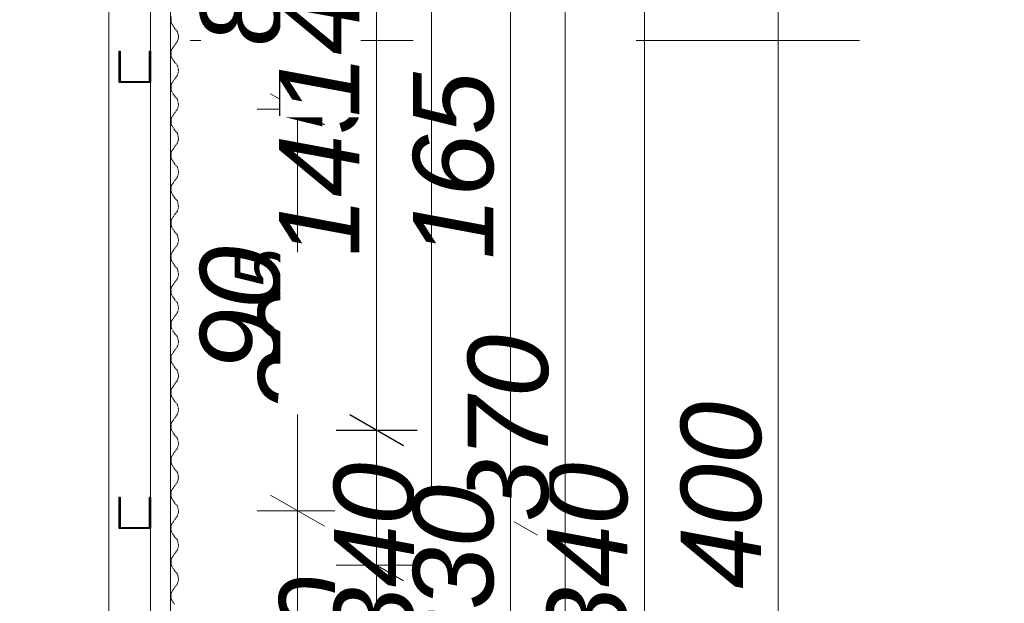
# Model space of a CAD drawing. Header units: centimetres. Extents: x -520 to 22173, y -1503 to 4054.
# Tile 23 of 82: x 1562 to 1783, y 1923 to 2054. Entities that reach past the tile are written whole.
import ezdxf

# ---------------------------------------------------------------- set-up
doc = ezdxf.new("R2010")
doc.units = ezdxf.units.CM
doc.header["$LTSCALE"] = 0.1
doc.header["$MEASUREMENT"] = 0
for name, pattern in [('11108-COL-C310_XMODEL$0$HIDDEN', [3.75, 2.5, -1.25]), ('Krawędzie ukryte', [270, 200, -70]), ('Przerywana długa', [1000, 500, -500]), ('Wipeout_Contour', [1000, 0, -1000])]:
    doc.linetypes.add(name, pattern=pattern)
for name, color, linetype in [('1_przekroje.K_IR', 7, 'Continuous'), ('2_belki.K_IR', 7, 'Continuous'), ('2_słupy.K_IR', 7, 'Continuous'), ('2_ściana dekoracyjna.K_IR', 7, 'Continuous'), ('3_linii 2D .K_IR', 7, 'Continuous'), ('5_wymiary.K_IR', 7, 'Continuous')]:
    doc.layers.add(name, color=color, linetype=linetype)
doc.styles.add('GENERATED_STYLE_2', font='txt')
doc.dimstyles.new('GENERATED_STYLE__3', dxfattribs={"dimtxt": 18, "dimasz": 9.178744, "dimexe": 0.18, "dimexo": 2, "dimgap": 0.09, "dimtad": 1, "dimdec": 0, "dimzin": 0, "dimdsep": 46, "dimtxsty": 'GENERATED_STYLE_2', "dimblk": 'ARROWHEAD_2', "dimblk1": 'ARROWHEAD_2', "dimblk2": 'ARROWHEAD_2', "dimcen": 0.09, "dimclrd": 1, "dimclre": 1, "dimclrt": 1, "dimadec": 1, "dimazin": 0, "dimtfac": 1, "dimtdec": 4, "dimtmove": 0, "dimatfit": 3, "dimfxl": 1, "dimtolj": 1, "dimtzin": 0, "dimarcsym": 0})
pattern_1 = [(45, (0, 0), (-15.9099, 15.9099), []), (45, (-5.303, 5.303), (-15.9099, 15.9099), [])]

# ---------------------------------------------------------------- blocks, each defined once
blk = doc.blocks.new('Słup_10_3', base_point=(1591.68, 2043.31))
at = {"color": 254, "linetype": 'Wipeout_Contour', "lineweight": 0, "ltscale": 20704.18864}
blk.add_wipeout([(1584.68, 2046.85), (1584.68, 2039.85), (1591.68, 2039.85), (1591.68, 2046.85), (1591.48, 2046.85), (1591.48, 2040.05), (1584.88, 2040.05), (1584.88, 2046.85)], dxfattribs=at).dxf.layer = '2_słupy.K_IR'
at = {"layer": '2_słupy.K_IR', "linetype": 'Continuous', "lineweight": 0, "true_color": 0x000000}
h = blk.add_hatch(dxfattribs=at)
h.set_pattern_fill('Stal_0003', color=18, style=0, pattern_type=2)
h.set_pattern_definition(pattern_1)
h.paths.add_polyline_path([(1584.68, 2046.85), (1584.68, 2039.85), (1591.68, 2039.85), (1591.68, 2046.85), (1591.48, 2046.85), (1591.48, 2040.05), (1584.88, 2040.05), (1584.88, 2046.85)])
at = {"layer": '2_słupy.K_IR', "color": 7, "linetype": 'Continuous', "lineweight": 30, "flags": 128}
blk.add_lwpolyline([(1584.68, 2046.85), (1584.88, 2046.85), (1584.88, 2040.05), (1591.48, 2040.05), (1591.48, 2046.85), (1591.68, 2046.85), (1591.68, 2039.85), (1584.68, 2039.85)], close=True, dxfattribs=at)
blk = doc.blocks.new('Słup_11_3', base_point=(1591.68, 1943.31))
at = {"color": 254, "linetype": 'Wipeout_Contour', "lineweight": 0, "ltscale": 20078.539838}
blk.add_wipeout([(1584.68, 1946.85), (1584.68, 1939.85), (1591.68, 1939.85), (1591.68, 1946.85), (1591.48, 1946.85), (1591.48, 1940.05), (1584.88, 1940.05), (1584.88, 1946.85)], dxfattribs=at).dxf.layer = '2_słupy.K_IR'
at = {"layer": '2_słupy.K_IR', "linetype": 'Continuous', "lineweight": 0, "true_color": 0x000000}
h = blk.add_hatch(dxfattribs=at)
h.set_pattern_fill('Stal_0003', color=18, style=0, pattern_type=2)
h.set_pattern_definition(pattern_1)
h.paths.add_polyline_path([(1584.68, 1946.85), (1584.68, 1939.85), (1591.68, 1939.85), (1591.68, 1946.85), (1591.48, 1946.85), (1591.48, 1940.05), (1584.88, 1940.05), (1584.88, 1946.85)])
at = {"layer": '2_słupy.K_IR', "color": 7, "linetype": 'Continuous', "lineweight": 30, "flags": 128}
blk.add_lwpolyline([(1584.68, 1946.85), (1584.88, 1946.85), (1584.88, 1940.05), (1591.48, 1940.05), (1591.48, 1946.85), (1591.68, 1946.85), (1591.68, 1939.85), (1584.68, 1939.85)], close=True, dxfattribs=at)
blk = doc.blocks.new('Słup_21_3', base_point=(1591.68, 2043.31))
at = {"layer": '2_słupy.K_IR', "color": 7, "linetype": 'Krawędzie ukryte', "lineweight": 0, "flags": 128}
blk.add_lwpolyline([(1584.68, 2046.85), (1584.88, 2046.85), (1584.88, 2040.05), (1591.48, 2040.05), (1591.48, 2046.85), (1591.68, 2046.85), (1591.68, 2039.85), (1584.68, 2039.85)], close=True, dxfattribs=at)
blk = doc.blocks.new('Słup_22_3', base_point=(1591.68, 1943.31))
at = {"layer": '2_słupy.K_IR', "color": 7, "linetype": 'Krawędzie ukryte', "lineweight": 0, "flags": 128}
blk.add_lwpolyline([(1584.68, 1946.85), (1584.88, 1946.85), (1584.88, 1940.05), (1591.48, 1940.05), (1591.48, 1946.85), (1591.68, 1946.85), (1591.68, 1939.85), (1584.68, 1939.85)], close=True, dxfattribs=at)
blk = doc.blocks.new('Arkusz blachy profilowanej 22_5')
at = {"layer": '2_ściana dekoracyjna.K_IR', "color": 251, "linetype": '11108-COL-C310_XMODEL$0$HIDDEN', "lineweight": 0, "true_color": 0x5f5f5f}
for p, q in [((-1.69, 157.16), (-1.69, 155.74)), ((-1.69, 155.74), (-0.9, 154.55)), ((-0.9, 154.55), (-0.24, 153.7)), ((-0.24, 153.7), (0, 152.65)), ((0, 152.65), (-0.24, 151.6)), ((-0.9, 150.75), (-1.69, 149.56)), ((-0.24, 151.6), (-0.9, 150.75)), ((-1.69, 149.56), (-1.69, 148.14)), ((-1.69, 148.14), (-0.9, 146.95)), ((-0.9, 146.95), (-0.24, 146.1)), ((-0.24, 146.1), (0, 145.05)), ((-0.24, 144), (-0.9, 143.15)), ((0, 145.05), (-0.24, 144)), ((-0.9, 143.15), (-1.69, 141.96)), ((-1.69, 141.96), (-1.69, 140.54)), ((-1.69, 140.54), (-0.9, 139.35)), ((-0.9, 139.35), (-0.24, 138.5)), ((-0.24, 138.5), (0, 137.45)), ((0, 137.45), (-0.24, 136.4)), ((-0.9, 135.55), (-1.69, 134.36)), ((-0.24, 136.4), (-0.9, 135.55)), ((-1.69, 134.36), (-1.69, 132.94)), ((-1.69, 132.94), (-0.9, 131.75)), ((-0.9, 131.75), (-0.24, 130.9)), ((-0.24, 130.9), (0, 129.85)), ((-0.24, 128.8), (-0.9, 127.95)), ((0, 129.85), (-0.24, 128.8)), ((-0.9, 127.95), (-1.69, 126.76)), ((-1.69, 126.76), (-1.69, 125.34)), ((-1.69, 125.34), (-0.9, 124.15)), ((-0.9, 124.15), (-0.24, 123.3)), ((-0.24, 123.3), (0, 122.25)), ((0, 122.25), (-0.24, 121.2)), ((-0.9, 120.35), (-1.69, 119.16)), ((-1.69, 119.16), (-1.69, 117.74)), ((-0.24, 121.2), (-0.9, 120.35)), ((-1.69, 117.74), (-0.9, 116.55)), ((-0.9, 116.55), (-0.24, 115.7)), ((-0.24, 115.7), (0, 114.65)), ((-0.9, 112.75), (-1.69, 111.56)), ((-0.24, 113.6), (-0.9, 112.75)), ((0, 114.65), (-0.24, 113.6)), ((-1.69, 111.56), (-1.69, 110.14)), ((-1.69, 110.14), (-0.9, 108.95)), ((-0.9, 108.95), (-0.24, 108.1)), ((-0.24, 106), (-0.9, 105.15)), ((-0.24, 108.1), (0, 107.05)), ((0, 107.05), (-0.24, 106)), ((-0.9, 105.15), (-1.69, 103.96)), ((-1.69, 103.96), (-1.69, 102.54)), ((-1.69, 102.54), (-0.9, 101.35)), ((-0.9, 101.35), (-0.24, 100.5)), ((-0.24, 100.5), (0, 99.45)), ((0, 99.45), (-0.24, 98.4)), ((-0.9, 97.55), (-1.69, 96.36)), ((-0.24, 98.4), (-0.9, 97.55)), ((-1.69, 96.36), (-1.69, 94.94)), ((-1.69, 94.94), (-0.9, 93.75)), ((-0.9, 93.75), (-0.24, 92.9)), ((-0.24, 92.9), (0, 91.85)), ((-0.24, 90.8), (-0.9, 89.95)), ((0, 91.85), (-0.24, 90.8)), ((-0.9, 89.95), (-1.69, 88.76)), ((-1.69, 88.76), (-1.69, 87.34)), ((-1.69, 87.34), (-0.9, 86.15)), ((-0.9, 86.15), (-0.24, 85.3)), ((-0.24, 85.3), (0, 84.25)), ((0, 84.25), (-0.24, 83.2)), ((-0.9, 82.35), (-1.69, 81.16)), ((-0.24, 83.2), (-0.9, 82.35)), ((-1.69, 81.16), (-1.69, 79.74)), ((-1.69, 79.74), (-0.9, 78.55)), ((-0.9, 78.55), (-0.24, 77.7)), ((-0.24, 77.7), (0, 76.65)), ((-0.24, 75.6), (-0.9, 74.75)), ((0, 76.65), (-0.24, 75.6)), ((-0.9, 74.75), (-1.69, 73.56)), ((-1.69, 73.56), (-1.69, 72.14)), ((-1.69, 72.14), (-0.9, 70.95)), ((-0.9, 70.95), (-0.24, 70.1)), ((-0.24, 70.1), (0, 69.05)), ((0, 69.05), (-0.24, 68)), ((-0.9, 67.15), (-1.69, 65.96)), ((-0.24, 68), (-0.9, 67.15)), ((-1.69, 65.96), (-1.69, 64.54)), ((-1.69, 64.54), (-0.9, 63.35)), ((-0.9, 63.35), (-0.24, 62.5)), ((-0.24, 62.5), (0, 61.45)), ((-0.24, 60.4), (-0.9, 59.55)), ((0, 61.45), (-0.24, 60.4)), ((-0.9, 59.55), (-1.69, 58.36)), ((-1.69, 58.36), (-1.69, 56.94)), ((-1.69, 56.94), (-0.9, 55.75)), ((-0.9, 55.75), (-0.24, 54.9)), ((-0.24, 54.9), (0, 53.85)), ((0, 53.85), (-0.24, 52.8)), ((-0.9, 51.95), (-1.69, 50.76)), ((-1.69, 50.76), (-1.69, 49.34)), ((-0.24, 52.8), (-0.9, 51.95)), ((-1.69, 49.34), (-0.9, 48.15)), ((-0.9, 48.15), (-0.24, 47.3)), ((-0.24, 47.3), (0, 46.25)), ((-0.9, 44.35), (-1.69, 43.16)), ((-0.24, 45.2), (-0.9, 44.35)), ((0, 46.25), (-0.24, 45.2)), ((-1.69, 43.16), (-1.69, 41.74)), ((-1.69, 41.74), (-0.9, 40.55)), ((-0.9, 40.55), (-0.24, 39.7)), ((-0.24, 37.6), (-0.9, 36.75)), ((-0.24, 39.7), (0, 38.65)), ((0, 38.65), (-0.24, 37.6)), ((-0.9, 36.75), (-1.69, 35.56)), ((-1.69, 35.56), (-1.69, 34.14)), ((-1.69, 34.14), (-0.9, 32.95)), ((-0.9, 32.95), (-0.24, 32.1)), ((-0.24, 32.1), (0, 31.05)), ((0, 31.05), (-0.24, 30)), ((-0.9, 29.15), (-1.69, 27.96)), ((-0.24, 30), (-0.9, 29.15)), ((-1.69, 27.96), (-1.69, 26.54)), ((-1.69, 26.54), (-0.9, 25.35))]:
    blk.add_line(p, q, dxfattribs=at)
blk = doc.blocks.new('Belka_12_3', base_point=(1591.68, 2155.15))
at = {"layer": '2_belki.K_IR', "color": 7, "linetype": 'Continuous', "lineweight": 0}
for p, q in [((1591.68, 2155.15), (1591.68, 1746.85)), ((1596.18, 2155.15), (1596.18, 1746.85))]:
    blk.add_line(p, q, dxfattribs=at)
blk = doc.blocks.new('Belka_13_3', base_point=(1591.68, 2155.15))
at = {"layer": '2_belki.K_IR', "color": 7, "linetype": 'Continuous', "lineweight": 0}
for p, q in [((1591.68, 2155.15), (1591.68, 1746.85)), ((1596.18, 2155.15), (1596.18, 1746.85))]:
    blk.add_line(p, q, dxfattribs=at)
blk = doc.blocks.new('*D80')
at = {"layer": '5_wymiary.K_IR', "color": 1, "linetype": 'Continuous', "lineweight": 0}
for p, q in [((1666.32, 1945.34), (1678.4, 1938.37)), ((1681.42, 1941.85), (1663.3, 1941.85)), ((1672.36, 1776.85), (1672.36, 1941.85)), ((1666.32, 1780.34), (1678.4, 1773.37)), ((1681.42, 1776.85), (1663.3, 1776.85))]:
    blk.add_line(p, q, dxfattribs=at)
at = {"color": 254, "linetype": 'Wipeout_Contour', "lineweight": 0, "ltscale": 9929.02869}
blk.add_wipeout([(1668.76, 1825.2), (1668.76, 1866.18), (1650.76, 1866.18), (1650.76, 1825.2)], dxfattribs=at).dxf.layer = '5_wymiary.K_IR'
at = {"layer": '5_wymiary.K_IR', "color": 1, "lineweight": 0, "insert": (1668.76, 1825.2), "char_height": 18, "attachment_point": 7, "rotation": 90, "style": 'GENERATED_STYLE_2'}
blk.add_mtext('\\A1;{\\pql;\\fArial|b0|i1|c238|p38;165}', dxfattribs=at)
at = {"color": 254, "linetype": 'Wipeout_Contour', "lineweight": 0, "ltscale": 10166.136263}
blk.add_wipeout([(1668.76, 1911.04), (1668.76, 1938.36), (1650.76, 1938.36), (1650.76, 1911.04)], dxfattribs=at).dxf.layer = '5_wymiary.K_IR'
at = {"layer": '5_wymiary.K_IR', "color": 1, "lineweight": 0, "insert": (1668.76, 1911.04), "char_height": 18, "attachment_point": 7, "rotation": 90, "style": 'GENERATED_STYLE_2'}
blk.add_mtext('\\A1;{\\pql;\\fArial|b0|i1|c238|p38;10}', dxfattribs=at)
blk = doc.blocks.new('ARROWHEAD_2')
at = {"color": 0, "linetype": 'Continuous', "lineweight": 0}
for p, q in [((-0.378, -0.655), (0.378, 0.655)), ((0, 0), (-1, 0))]:
    blk.add_line(p, q, dxfattribs=at)
blk = doc.blocks.new('*D81')
at = {"layer": '5_wymiary.K_IR', "color": 1, "linetype": 'Continuous', "lineweight": 0}
for p, q in [((1666.32, 1955.34), (1678.4, 1948.37)), ((1681.42, 1951.86), (1663.3, 1951.86)), ((1672.36, 1941.85), (1672.36, 1951.86)), ((1666.32, 1945.34), (1678.4, 1938.37)), ((1681.42, 1941.85), (1663.3, 1941.85))]:
    blk.add_line(p, q, dxfattribs=at)
blk = doc.blocks.new('*D82')
at = {"layer": '5_wymiary.K_IR', "color": 1, "linetype": 'Continuous', "lineweight": 0}
for p, q in [((1666.32, 2120.34), (1678.4, 2113.37)), ((1681.42, 2116.85), (1663.3, 2116.85)), ((1672.36, 1951.86), (1672.36, 2116.85)), ((1666.32, 1955.34), (1678.4, 1948.37)), ((1681.42, 1951.86), (1663.3, 1951.86))]:
    blk.add_line(p, q, dxfattribs=at)
at = {"color": 254, "linetype": 'Wipeout_Contour', "lineweight": 0, "ltscale": 10459.993074}
blk.add_wipeout([(1668.76, 2000.21), (1668.76, 2041.19), (1650.76, 2041.19), (1650.76, 2000.21)], dxfattribs=at).dxf.layer = '5_wymiary.K_IR'
at = {"layer": '5_wymiary.K_IR', "color": 1, "lineweight": 0, "insert": (1668.76, 2000.21), "char_height": 18, "attachment_point": 7, "rotation": 90, "style": 'GENERATED_STYLE_2'}
blk.add_mtext('\\A1;{\\pql;\\fArial|b0|i1|c238|p38;165}', dxfattribs=at)
at = {"color": 254, "linetype": 'Wipeout_Contour', "lineweight": 0, "ltscale": 10706.011117}
blk.add_wipeout([(1668.76, 2086.04), (1668.76, 2113.36), (1650.76, 2113.36), (1650.76, 2086.04)], dxfattribs=at).dxf.layer = '5_wymiary.K_IR'
at = {"layer": '5_wymiary.K_IR', "color": 1, "lineweight": 0, "insert": (1668.76, 2086.04), "char_height": 18, "attachment_point": 7, "rotation": 90, "style": 'GENERATED_STYLE_2'}
blk.add_mtext('\\A1;{\\pql;\\fArial|b0|i1|c238|p38;30}', dxfattribs=at)
blk = doc.blocks.new('*D100')
at = {"layer": '5_wymiary.K_IR', "color": 1, "linetype": 'Continuous', "lineweight": 0}
for p, q in [((1636.32, 1935.34), (1648.4, 1928.37)), ((1651.42, 1931.85), (1633.3, 1931.85)), ((1642.36, 1786.8), (1642.36, 1931.85)), ((1636.32, 1790.29), (1648.4, 1783.32)), ((1651.42, 1786.8), (1633.3, 1786.8))]:
    blk.add_line(p, q, dxfattribs=at)
at = {"color": 254, "linetype": 'Wipeout_Contour', "lineweight": 0, "ltscale": 9890.137915}
blk.add_wipeout([(1638.76, 1838.84), (1638.76, 1879.82), (1620.76, 1879.82), (1620.76, 1838.84)], dxfattribs=at).dxf.layer = '5_wymiary.K_IR'
at = {"layer": '5_wymiary.K_IR', "color": 1, "lineweight": 0, "insert": (1638.76, 1838.84), "char_height": 18, "attachment_point": 7, "rotation": 90, "style": 'GENERATED_STYLE_2'}
blk.add_mtext('\\A1;{\\pql;\\fArial|b0|i1|c238|p38;145}', dxfattribs=at)
at = {"color": 254, "linetype": 'Wipeout_Contour', "lineweight": 0, "ltscale": 10057.685763}
blk.add_wipeout([(1638.76, 1901.04), (1638.76, 1928.36), (1620.76, 1928.36), (1620.76, 1901.04)], dxfattribs=at).dxf.layer = '5_wymiary.K_IR'
at = {"color": 254, "linetype": 'Wipeout_Contour', "lineweight": 0, "ltscale": 9724.587647}
blk.add_wipeout([(1638.76, 1790.29), (1638.76, 1817.61), (1620.76, 1817.61), (1620.76, 1790.29)], dxfattribs=at).dxf.layer = '5_wymiary.K_IR'
at = {"layer": '5_wymiary.K_IR', "color": 1, "lineweight": 0, "char_height": 18, "attachment_point": 7, "rotation": 90, "style": 'GENERATED_STYLE_2'}
for s, insert in [('\\A1;{\\pql;\\fArial|b0|i1|c238|p38;30}', (1638.76, 1901.04)), ('\\A1;{\\pql;\\fArial|b0|i1|c238|p38;10}', (1638.76, 1790.29))]:
    blk.add_mtext(s, dxfattribs=dict(at, insert=insert))
blk = doc.blocks.new('*D101')
at = {"layer": '5_wymiary.K_IR', "color": 1, "linetype": 'Continuous', "lineweight": 0}
for p, q in [((1636.32, 1965.34), (1648.4, 1958.37)), ((1651.42, 1961.86), (1633.3, 1961.86)), ((1642.36, 1931.85), (1642.36, 1961.86)), ((1636.32, 1935.34), (1648.4, 1928.37)), ((1651.42, 1931.85), (1633.3, 1931.85))]:
    blk.add_line(p, q, dxfattribs=at)
blk = doc.blocks.new('*D102')
at = {"layer": '5_wymiary.K_IR', "color": 1, "linetype": 'Continuous', "lineweight": 0}
for p, q in [((1636.32, 2110.34), (1648.4, 2103.37)), ((1651.42, 2106.85), (1633.3, 2106.85)), ((1642.36, 1961.86), (1642.36, 2106.85)), ((1636.32, 1965.34), (1648.4, 1958.37)), ((1651.42, 1961.86), (1633.3, 1961.86))]:
    blk.add_line(p, q, dxfattribs=at)
at = {"color": 254, "linetype": 'Wipeout_Contour', "lineweight": 0, "ltscale": 10384.240334}
blk.add_wipeout([(1638.76, 2000.21), (1638.76, 2041.19), (1620.76, 2041.19), (1620.76, 2000.21)], dxfattribs=at).dxf.layer = '5_wymiary.K_IR'
at = {"layer": '5_wymiary.K_IR', "color": 1, "lineweight": 0, "insert": (1638.76, 2000.21), "char_height": 18, "attachment_point": 7, "rotation": 90, "style": 'GENERATED_STYLE_2'}
blk.add_mtext('\\A1;{\\pql;\\fArial|b0|i1|c238|p38;145}', dxfattribs=at)
at = {"color": 254, "linetype": 'Wipeout_Contour', "lineweight": 0, "ltscale": 10600.443612}
blk.add_wipeout([(1638.76, 2076.04), (1638.76, 2103.36), (1620.76, 2103.36), (1620.76, 2076.04)], dxfattribs=at).dxf.layer = '5_wymiary.K_IR'
at = {"layer": '5_wymiary.K_IR', "color": 1, "lineweight": 0, "insert": (1638.76, 2076.04), "char_height": 18, "attachment_point": 7, "rotation": 90, "style": 'GENERATED_STYLE_2'}
blk.add_mtext('\\A1;{\\pql;\\fArial|b0|i1|c238|p38;10}', dxfattribs=at)
blk = doc.blocks.new('*D108')
at = {"layer": '5_wymiary.K_IR', "color": 1, "linetype": 'Continuous', "lineweight": 0}
for p, q in [((1696.32, 2120.34), (1708.4, 2113.37)), ((1711.42, 2116.85), (1693.3, 2116.85)), ((1702.36, 1776.85), (1702.36, 2116.85)), ((1696.32, 1780.34), (1708.4, 1773.37)), ((1711.42, 1776.85), (1693.3, 1776.85))]:
    blk.add_line(p, q, dxfattribs=at)
at = {"color": 254, "linetype": 'Wipeout_Contour', "lineweight": 0, "ltscale": 10270.529755}
blk.add_wipeout([(1698.76, 1912.7), (1698.76, 1953.68), (1680.76, 1953.68), (1680.76, 1912.7)], dxfattribs=at).dxf.layer = '5_wymiary.K_IR'
at = {"layer": '5_wymiary.K_IR', "color": 1, "lineweight": 0, "insert": (1698.76, 1912.7), "char_height": 18, "attachment_point": 7, "rotation": 90, "style": 'GENERATED_STYLE_2'}
blk.add_mtext('\\A1;{\\pql;\\fArial|b0|i1|c238|p38;340}', dxfattribs=at)
at = {"color": 254, "linetype": 'Wipeout_Contour', "lineweight": 0, "ltscale": 10780.837443}
blk.add_wipeout([(1698.76, 2086.04), (1698.76, 2113.36), (1680.76, 2113.36), (1680.76, 2086.04)], dxfattribs=at).dxf.layer = '5_wymiary.K_IR'
at = {"layer": '5_wymiary.K_IR', "color": 1, "lineweight": 0, "insert": (1698.76, 2086.04), "char_height": 18, "attachment_point": 7, "rotation": 90, "style": 'GENERATED_STYLE_2'}
blk.add_mtext('\\A1;{\\pql;\\fArial|b0|i1|c238|p38;30}', dxfattribs=at)
blk = doc.blocks.new('*D112')
at = {"layer": '5_wymiary.K_IR', "color": 1, "linetype": 'Continuous', "lineweight": 0}
for p, q in [((1732.36, 2146.85), (1732.36, 2152.76)), ((1738.4, 2143.37), (1726.32, 2150.34)), ((1741.42, 2146.85), (1723.3, 2146.85)), ((1732.36, 1746.85), (1732.36, 2146.85)), ((1726.32, 1750.34), (1738.4, 1743.37)), ((1741.42, 1746.85), (1723.3, 1746.85))]:
    blk.add_line(p, q, dxfattribs=at)
at = {"color": 254, "linetype": 'Wipeout_Contour', "lineweight": 0, "ltscale": 10390.782857}
blk.add_wipeout([(1728.76, 1926.36), (1728.76, 1967.34), (1710.76, 1967.34), (1710.76, 1926.36)], dxfattribs=at).dxf.layer = '5_wymiary.K_IR'
at = {"layer": '5_wymiary.K_IR', "color": 1, "lineweight": 0, "insert": (1728.76, 1926.36), "char_height": 18, "attachment_point": 7, "rotation": 90, "style": 'GENERATED_STYLE_2'}
blk.add_mtext('\\A1;{\\pql;\\fArial|b0|i1|c238|p38;400}', dxfattribs=at)
blk = doc.blocks.new('Płaszczyzna odcinająca_2_3', base_point=(3165.54, 2049.23))
at = {"layer": '1_przekroje.K_IR', "color": 7, "linetype": 'Przerywana długa', "lineweight": 15}
blk.add_line((3150.54, 2049.23), (-132.14, 2049.23), dxfattribs=at)
blk = doc.blocks.new('*D303')
at = {"layer": '5_wymiary.K_IR', "color": 1, "linetype": 'Continuous', "lineweight": 0}
for p, q in [((1618.58, 1947.34), (1630.66, 1940.37)), ((1633.68, 1943.85), (1615.56, 1943.85)), ((1624.62, 1786.82), (1624.62, 1943.85)), ((1618.58, 1790.3), (1630.66, 1783.33))]:
    blk.add_line(p, q, dxfattribs=at)
at = {"color": 254, "linetype": 'Wipeout_Contour', "lineweight": 0, "ltscale": 9903.086827}
blk.add_wipeout([(1621.02, 1858.5), (1621.02, 1899.48), (1603.02, 1899.48), (1603.02, 1858.5)], dxfattribs=at).dxf.layer = '5_wymiary.K_IR'
at = {"layer": '5_wymiary.K_IR', "color": 1, "lineweight": 0, "insert": (1621.02, 1858.5), "char_height": 18, "attachment_point": 7, "rotation": 90, "style": 'GENERATED_STYLE_2'}
blk.add_mtext('\\A1;{\\pql;\\fArial|b0|i1|c238|p38;157}', dxfattribs=at)
at = {"color": 254, "linetype": 'Wipeout_Contour', "lineweight": 0, "ltscale": 9677.21134}
blk.add_wipeout([(1621.02, 1790.31), (1621.02, 1817.63), (1603.02, 1817.63), (1603.02, 1790.31)], dxfattribs=at).dxf.layer = '5_wymiary.K_IR'
at = {"layer": '5_wymiary.K_IR', "color": 1, "lineweight": 0, "insert": (1621.02, 1790.31), "char_height": 18, "attachment_point": 7, "rotation": 90, "style": 'GENERATED_STYLE_2'}
blk.add_mtext('\\A1;{\\pql;\\fArial|b0|i1|c238|p38;10}', dxfattribs=at)
blk = doc.blocks.new('*D304')
at = {"layer": '5_wymiary.K_IR', "color": 1, "linetype": 'Continuous', "lineweight": 0}
for p, q in [((1618.58, 2037.34), (1630.66, 2030.37)), ((1633.68, 2033.85), (1615.56, 2033.85)), ((1624.62, 1943.85), (1624.62, 2033.85)), ((1618.58, 1947.34), (1630.66, 1940.37)), ((1633.68, 1943.85), (1615.56, 1943.85))]:
    blk.add_line(p, q, dxfattribs=at)
at = {"color": 254, "linetype": 'Wipeout_Contour', "lineweight": 0, "ltscale": 10240.519753}
blk.add_wipeout([(1621.02, 1975.19), (1621.02, 2002.51), (1603.02, 2002.51), (1603.02, 1975.19)], dxfattribs=at).dxf.layer = '5_wymiary.K_IR'
at = {"layer": '5_wymiary.K_IR', "color": 1, "lineweight": 0, "insert": (1621.02, 1975.19), "char_height": 18, "attachment_point": 7, "rotation": 90, "style": 'GENERATED_STYLE_2'}
blk.add_mtext('\\A1;{\\pql;\\fArial|b0|i1|c238|p38;90}', dxfattribs=at)
blk = doc.blocks.new('*D305')
at = {"layer": '5_wymiary.K_IR', "color": 1, "linetype": 'Continuous', "lineweight": 0}
for p, q in [((1618.58, 2120.34), (1630.66, 2113.37)), ((1633.68, 2116.85), (1615.56, 2116.85)), ((1624.62, 2033.85), (1624.62, 2116.85)), ((1618.58, 2037.34), (1630.66, 2030.37)), ((1633.68, 2033.85), (1615.56, 2033.85))]:
    blk.add_line(p, q, dxfattribs=at)
at = {"color": 254, "linetype": 'Wipeout_Contour', "lineweight": 0, "ltscale": 10468.474493}
blk.add_wipeout([(1621.02, 2048.03), (1621.02, 2075.35), (1603.02, 2075.35), (1603.02, 2048.03)], dxfattribs=at).dxf.layer = '5_wymiary.K_IR'
at = {"layer": '5_wymiary.K_IR', "color": 1, "lineweight": 0, "insert": (1621.02, 2048.03), "char_height": 18, "attachment_point": 7, "rotation": 90, "style": 'GENERATED_STYLE_2'}
blk.add_mtext('\\A1;{\\pql;\\fArial|b0|i1|c238|p38;83}', dxfattribs=at)
at = {"color": 254, "linetype": 'Wipeout_Contour', "lineweight": 0, "ltscale": 10588.661711}
blk.add_wipeout([(1621.02, 2086.04), (1621.02, 2113.36), (1603.02, 2113.36), (1603.02, 2086.04)], dxfattribs=at).dxf.layer = '5_wymiary.K_IR'
at = {"layer": '5_wymiary.K_IR', "color": 1, "lineweight": 0, "insert": (1621.02, 2086.04), "char_height": 18, "attachment_point": 7, "rotation": 90, "style": 'GENERATED_STYLE_2'}
blk.add_mtext('\\A1;{\\pql;\\fArial|b0|i1|c238|p38;30}', dxfattribs=at)
blk = doc.blocks.new('*D310')
at = {"layer": '5_wymiary.K_IR', "color": 1, "linetype": 'Continuous', "lineweight": 0}
for p, q in [((1648.58, 2120.34), (1660.66, 2113.37)), ((1663.68, 2116.85), (1645.56, 2116.85)), ((1654.62, 1776.85), (1654.62, 2116.85)), ((1648.58, 1780.34), (1660.66, 1773.37)), ((1663.68, 1776.85), (1645.56, 1776.85))]:
    blk.add_line(p, q, dxfattribs=at)
at = {"color": 254, "linetype": 'Wipeout_Contour', "lineweight": 0, "ltscale": 10145.885119}
blk.add_wipeout([(1651.02, 1912.7), (1651.02, 1953.68), (1633.02, 1953.68), (1633.02, 1912.7)], dxfattribs=at).dxf.layer = '5_wymiary.K_IR'
at = {"layer": '5_wymiary.K_IR', "color": 1, "lineweight": 0, "insert": (1651.02, 1912.7), "char_height": 18, "attachment_point": 7, "rotation": 90, "style": 'GENERATED_STYLE_2'}
blk.add_mtext('\\A1;{\\pql;\\fArial|b0|i1|c238|p38;340}', dxfattribs=at)
at = {"color": 254, "linetype": 'Wipeout_Contour', "lineweight": 0, "ltscale": 10662.162658}
blk.add_wipeout([(1651.02, 2086.04), (1651.02, 2113.36), (1633.02, 2113.36), (1633.02, 2086.04)], dxfattribs=at).dxf.layer = '5_wymiary.K_IR'
at = {"layer": '5_wymiary.K_IR', "color": 1, "lineweight": 0, "insert": (1651.02, 2086.04), "char_height": 18, "attachment_point": 7, "rotation": 90, "style": 'GENERATED_STYLE_2'}
blk.add_mtext('\\A1;{\\pql;\\fArial|b0|i1|c238|p38;30}', dxfattribs=at)
blk = doc.blocks.new('*D314')
at = {"layer": '5_wymiary.K_IR', "color": 1, "linetype": 'Continuous', "lineweight": 0}
for p, q in [((1684.62, 2146.85), (1684.62, 2152.76)), ((1690.66, 2143.37), (1678.58, 2150.34)), ((1693.68, 2146.85), (1675.56, 2146.85)), ((1684.62, 1776.85), (1684.62, 2146.85)), ((1678.58, 1780.34), (1690.66, 1773.37)), ((1693.68, 1776.85), (1675.56, 1776.85))]:
    blk.add_line(p, q, dxfattribs=at)
at = {"color": 254, "linetype": 'Wipeout_Contour', "lineweight": 0, "ltscale": 10310.956119}
blk.add_wipeout([(1681.02, 1941.36), (1681.02, 1982.34), (1663.02, 1982.34), (1663.02, 1941.36)], dxfattribs=at).dxf.layer = '5_wymiary.K_IR'
at = {"layer": '5_wymiary.K_IR', "color": 1, "lineweight": 0, "insert": (1681.02, 1941.36), "char_height": 18, "attachment_point": 7, "rotation": 90, "style": 'GENERATED_STYLE_2'}
blk.add_mtext('\\A1;{\\pql;\\fArial|b0|i1|c238|p38;370}', dxfattribs=at)
blk = doc.blocks.new('*D488')
at = {"layer": '5_wymiary.K_IR', "color": 1, "linetype": 'Continuous', "lineweight": 0}
for p, q in [((1636.32, 1935.09), (1648.4, 1928.12)), ((1651.42, 1931.61), (1633.3, 1931.61)), ((1642.36, 1786.85), (1642.36, 1931.61)), ((1636.32, 1790.34), (1648.4, 1783.37)), ((1651.42, 1786.85), (1633.3, 1786.85))]:
    blk.add_line(p, q, dxfattribs=at)
at = {"color": 254, "linetype": 'Wipeout_Contour', "lineweight": 0, "ltscale": 9930.993064}
blk.add_wipeout([(1638.76, 1852.4), (1638.76, 1893.38), (1620.76, 1893.38), (1620.76, 1852.4)], dxfattribs=at).dxf.layer = '5_wymiary.K_IR'
at = {"layer": '5_wymiary.K_IR', "color": 1, "lineweight": 0, "insert": (1638.76, 1852.4), "char_height": 18, "attachment_point": 7, "rotation": 90, "style": 'GENERATED_STYLE_2'}
blk.add_mtext('\\A1;{\\pql;\\fArial|b0|i1|c238|p38;145}', dxfattribs=at)
at = {"color": 254, "linetype": 'Wipeout_Contour', "lineweight": 0, "ltscale": 9724.736392}
blk.add_wipeout([(1638.76, 1790.34), (1638.76, 1817.66), (1620.76, 1817.66), (1620.76, 1790.34)], dxfattribs=at).dxf.layer = '5_wymiary.K_IR'
at = {"layer": '5_wymiary.K_IR', "color": 1, "lineweight": 0, "insert": (1638.76, 1790.34), "char_height": 18, "attachment_point": 7, "rotation": 90, "style": 'GENERATED_STYLE_2'}
blk.add_mtext('\\A1;{\\pql;\\fArial|b0|i1|c238|p38;10}', dxfattribs=at)
blk = doc.blocks.new('*D489')
at = {"layer": '5_wymiary.K_IR', "color": 1, "linetype": 'Continuous', "lineweight": 0}
for p, q in [((1636.32, 1965.43), (1648.4, 1958.45)), ((1651.42, 1961.94), (1633.3, 1961.94)), ((1642.36, 1931.61), (1642.36, 1961.94)), ((1636.32, 1935.09), (1648.4, 1928.12)), ((1651.42, 1931.61), (1633.3, 1931.61))]:
    blk.add_line(p, q, dxfattribs=at)
blk = doc.blocks.new('*D490')
at = {"layer": '5_wymiary.K_IR', "color": 1, "linetype": 'Continuous', "lineweight": 0}
for p, q in [((1636.32, 2110.34), (1648.4, 2103.37)), ((1651.42, 2106.85), (1633.3, 2106.85)), ((1642.36, 1961.94), (1642.36, 2106.85)), ((1636.32, 1965.43), (1648.4, 1958.45)), ((1651.42, 1961.94), (1633.3, 1961.94))]:
    blk.add_line(p, q, dxfattribs=at)
at = {"layer": '5_wymiary.K_IR', "color": 1, "lineweight": 0, "insert": (1639.05, 1965.43), "char_height": 18, "attachment_point": 7, "rotation": 90, "style": 'GENERATED_STYLE_2'}
blk.add_mtext('\\A1;{\\pql;\\fArial|b0|i1|c238|p38;30\\fArial|b0|i1|c238|p38;\\A1{\\H.66x;\\S5^  ;}}', dxfattribs=at)
at = {"color": 254, "linetype": 'Wipeout_Contour', "lineweight": 0, "ltscale": 10620.061395}
blk.add_wipeout([(1618.06, 2098.19), (1618.06, 2125.51), (1600.06, 2125.51), (1600.06, 2098.19)], dxfattribs=at).dxf.layer = '5_wymiary.K_IR'
at = {"color": 254, "linetype": 'Wipeout_Contour', "lineweight": 0, "ltscale": 10483.761134}
blk.add_wipeout([(1638.76, 2032.07), (1638.76, 2073.05), (1620.76, 2073.05), (1620.76, 2032.07)], dxfattribs=at).dxf.layer = '5_wymiary.K_IR'
at = {"layer": '5_wymiary.K_IR', "color": 1, "lineweight": 0, "char_height": 18, "attachment_point": 7, "rotation": 90, "style": 'GENERATED_STYLE_2'}
for s, insert in [('\\A1;{\\pql;\\fArial|b0|i1|c238|p38;10}', (1618.06, 2098.19)), ('\\A1;{\\pql;\\fArial|b0|i1|c238|p38;145}', (1638.76, 2032.07))]:
    blk.add_mtext(s, dxfattribs=dict(at, insert=insert))
at = {"color": 254, "linetype": 'Wipeout_Contour', "lineweight": 0, "ltscale": 10269.126402}
blk.add_wipeout([(1638.76, 1965.43), (1638.76, 2001.76), (1620.76, 2001.76), (1620.76, 1965.43)], dxfattribs=at).dxf.layer = '5_wymiary.K_IR'
blk = doc.blocks.new('*D495')
at = {"layer": '5_wymiary.K_IR', "color": 1, "linetype": 'Continuous', "lineweight": 0}
for p, q in [((1666.32, 2110.34), (1678.4, 2103.37)), ((1681.42, 2106.85), (1663.3, 2106.85)), ((1672.36, 1776.85), (1672.36, 2106.85)), ((1666.32, 1780.34), (1678.4, 1773.37)), ((1681.42, 1776.85), (1663.3, 1776.85))]:
    blk.add_line(p, q, dxfattribs=at)
at = {"color": 254, "linetype": 'Wipeout_Contour', "lineweight": 0, "ltscale": 10176.790692}
blk.add_wipeout([(1668.76, 1907.7), (1668.76, 1948.68), (1650.76, 1948.68), (1650.76, 1907.7)], dxfattribs=at).dxf.layer = '5_wymiary.K_IR'
at = {"layer": '5_wymiary.K_IR', "color": 1, "lineweight": 0, "insert": (1668.76, 1907.7), "char_height": 18, "attachment_point": 7, "rotation": 90, "style": 'GENERATED_STYLE_2'}
blk.add_mtext('\\A1;{\\pql;\\fArial|b0|i1|c238|p38;330}', dxfattribs=at)
at = {"color": 254, "linetype": 'Wipeout_Contour', "lineweight": 0, "ltscale": 10674.660977}
blk.add_wipeout([(1668.76, 2076.04), (1668.76, 2103.36), (1650.76, 2103.36), (1650.76, 2076.04)], dxfattribs=at).dxf.layer = '5_wymiary.K_IR'
at = {"layer": '5_wymiary.K_IR', "color": 1, "lineweight": 0, "insert": (1668.76, 2076.04), "char_height": 18, "attachment_point": 7, "rotation": 90, "style": 'GENERATED_STYLE_2'}
blk.add_mtext('\\A1;{\\pql;\\fArial|b0|i1|c238|p38;10}', dxfattribs=at)
blk = doc.blocks.new('Wymiary_2', base_point=(1672.36, 1591.14))
at = {"layer": '5_wymiary.K_IR', "color": 1, "linetype": 'Continuous', "lineweight": 0}
dim = blk.add_linear_dim(base=(1672.36, 1941.85), p1=(1377.36, 1776.85), p2=(1377.36, 1941.85), angle=90, dimstyle='GENERATED_STYLE__3', dxfattribs=at)
dim.commit()
dim.dimension.update_dxf_attribs({"geometry": '*D80', "text_midpoint": (1659.76, 1845.79), "dimtype": 160, "text_rotation": 90})
dim = blk.add_linear_dim(base=(1672.36, 1951.86), p1=(1377.36, 1941.85), p2=(1377.36, 1951.86), angle=90, dimstyle='GENERATED_STYLE__3', dxfattribs=at)
dim.commit()
dim.dimension.update_dxf_attribs({"geometry": '*D81', "text_midpoint": (1659.76, 1924.77), "dimtype": 160, "text_rotation": 90})
dim = blk.add_linear_dim(base=(1672.36, 2116.85), p1=(1377.36, 1951.86), p2=(1552.36, 2116.85), angle=90, dimstyle='GENERATED_STYLE__3', dxfattribs=at)
dim.commit()
dim.dimension.update_dxf_attribs({"geometry": '*D82', "text_midpoint": (1659.76, 2020.79), "dimtype": 160, "text_rotation": 90})
blk = doc.blocks.new('Wymiary_5', base_point=(1642.36, 1591.14))
at = {"layer": '5_wymiary.K_IR', "color": 1, "linetype": 'Continuous', "lineweight": 0}
dim = blk.add_linear_dim(base=(1642.36, 1931.85), p1=(1542.3, 1786.8), p2=(1387.36, 1931.85), angle=90, dimstyle='GENERATED_STYLE__3', dxfattribs=at)
dim.commit()
dim.dimension.update_dxf_attribs({"geometry": '*D100', "text_midpoint": (1629.76, 1859.42), "dimtype": 160, "text_rotation": 90})
dim = blk.add_linear_dim(base=(1642.36, 1961.86), p1=(1387.36, 1931.85), p2=(1382.35, 1961.86), angle=90, dimstyle='GENERATED_STYLE__3', dxfattribs=at)
dim.commit()
dim.dimension.update_dxf_attribs({"geometry": '*D101', "text_midpoint": (1629.76, 1914.77), "dimtype": 160, "text_rotation": 90})
dim = blk.add_linear_dim(base=(1642.36, 2106.85), p1=(1382.35, 1961.86), p2=(1542.36, 2106.85), angle=90, dimstyle='GENERATED_STYLE__3', dxfattribs=at)
dim.commit()
dim.dimension.update_dxf_attribs({"geometry": '*D102', "text_midpoint": (1629.76, 2020.79), "dimtype": 160, "text_rotation": 90})
blk = doc.blocks.new('Wymiary_6', base_point=(1702.36, 1591.14))
at = {"layer": '5_wymiary.K_IR', "color": 1, "linetype": 'Continuous', "lineweight": 0}
dim = blk.add_linear_dim(base=(1702.36, 2116.85), p1=(1582.36, 1776.85), p2=(1582.36, 2116.85), angle=90, dimstyle='GENERATED_STYLE__3', dxfattribs=at)
dim.commit()
dim.dimension.update_dxf_attribs({"geometry": '*D108', "text_midpoint": (1689.76, 1933.29), "dimtype": 160, "text_rotation": 90})
blk = doc.blocks.new('Wymiary_7', base_point=(1732.36, 1591.14))
at = {"layer": '5_wymiary.K_IR', "color": 1, "linetype": 'Continuous', "lineweight": 0}
dim = blk.add_linear_dim(base=(1732.36, 2146.85), p1=(1582.36, 1746.85), p2=(1582.36, 2146.85), angle=90, dimstyle='GENERATED_STYLE__3', dxfattribs=at)
dim.commit()
dim.dimension.update_dxf_attribs({"geometry": '*D112', "text_midpoint": (1719.76, 1946.95), "dimtype": 160, "text_rotation": 90})
blk = doc.blocks.new('Wymiary_18', base_point=(10010.56, 2372.22))
at = {"layer": '5_wymiary.K_IR', "color": 1, "linetype": 'Continuous', "lineweight": 0}
dim = blk.add_linear_dim(base=(1624.62, 1943.85), p1=(1378.63, 1786.82), p2=(1464.86, 1943.85), angle=90, dimstyle='GENERATED_STYLE__3', dxfattribs=at)
dim.commit()
dim.dimension.update_dxf_attribs({"geometry": '*D303', "text_midpoint": (1612.02, 1879.09), "dimtype": 160, "text_rotation": 90})
dim = blk.add_linear_dim(base=(1624.62, 2033.85), p1=(1464.86, 1943.85), p2=(1464.86, 2033.85), angle=90, dimstyle='GENERATED_STYLE__3', dxfattribs=at)
dim.commit()
dim.dimension.update_dxf_attribs({"geometry": '*D304', "text_midpoint": (1612.02, 1988.92), "dimtype": 160, "text_rotation": 90})
dim = blk.add_linear_dim(base=(1624.62, 2116.85), p1=(1464.86, 2033.85), p2=(1567.36, 2116.85), angle=90, dimstyle='GENERATED_STYLE__3', dxfattribs=at)
dim.commit()
dim.dimension.update_dxf_attribs({"geometry": '*D305', "text_midpoint": (1612.02, 2061.76), "dimtype": 160, "text_rotation": 90})
blk = doc.blocks.new('Wymiary_19', base_point=(10040.56, 2372.22))
at = {"layer": '5_wymiary.K_IR', "color": 1, "linetype": 'Continuous', "lineweight": 0}
dim = blk.add_linear_dim(base=(1654.62, 2116.85), p1=(1552.36, 1776.85), p2=(1552.36, 2116.85), angle=90, dimstyle='GENERATED_STYLE__3', dxfattribs=at)
dim.commit()
dim.dimension.update_dxf_attribs({"geometry": '*D310', "text_midpoint": (1642.02, 1933.29), "dimtype": 160, "text_rotation": 90})
blk = doc.blocks.new('Wymiary_20', base_point=(10070.56, 2372.22))
at = {"layer": '5_wymiary.K_IR', "color": 1, "linetype": 'Continuous', "lineweight": 0}
dim = blk.add_linear_dim(base=(1684.62, 2146.85), p1=(1582.36, 1776.85), p2=(1582.36, 2146.85), angle=90, dimstyle='GENERATED_STYLE__3', dxfattribs=at)
dim.commit()
dim.dimension.update_dxf_attribs({"geometry": '*D314', "text_midpoint": (1672.02, 1961.95), "dimtype": 160, "text_rotation": 90})
blk = doc.blocks.new('Wymiary_27', base_point=(19140.78, 2128.46))
at = {"layer": '5_wymiary.K_IR', "color": 1, "linetype": 'Continuous', "lineweight": 0}
dim = blk.add_linear_dim(base=(1642.36, 1931.61), p1=(1387.36, 1786.85), p2=(1371.56, 1931.61), angle=90, dimstyle='GENERATED_STYLE__3', dxfattribs=at)
dim.commit()
dim.dimension.update_dxf_attribs({"geometry": '*D488', "text_midpoint": (1629.76, 1872.98), "dimtype": 160, "text_rotation": 90})
dim = blk.add_linear_dim(base=(1642.36, 1961.94), p1=(1371.56, 1931.61), p2=(1372.33, 1961.94), angle=90, dimstyle='GENERATED_STYLE__3', dxfattribs=at)
dim.commit()
dim.dimension.update_dxf_attribs({"geometry": '*D489', "text_midpoint": (1629.76, 2003.46), "dimtype": 160, "text_rotation": 90})
dim = blk.add_linear_dim(base=(1642.36, 2106.85), p1=(1372.33, 1961.94), p2=(1542.36, 2106.85), angle=90, dimstyle='GENERATED_STYLE__3', dxfattribs=at)
dim.commit()
dim.dimension.update_dxf_attribs({"geometry": '*D490', "text_midpoint": (1629.76, 2052.66), "dimtype": 160, "text_rotation": 90})
blk = doc.blocks.new('Wymiary_28', base_point=(19170.78, 2128.46))
at = {"layer": '5_wymiary.K_IR', "color": 1, "linetype": 'Continuous', "lineweight": 0}
dim = blk.add_linear_dim(base=(1672.36, 2106.85), p1=(1582.36, 1776.85), p2=(1542.36, 2106.85), angle=90, dimstyle='GENERATED_STYLE__3', dxfattribs=at)
dim.commit()
dim.dimension.update_dxf_attribs({"geometry": '*D495', "text_midpoint": (1659.76, 1928.29), "dimtype": 160, "text_rotation": 90})

msp = doc.modelspace()

# ---------------------------------------------------------------- linework, layer by layer
at = {"layer": '3_linii 2D .K_IR', "color": 7, "linetype": 'Continuous', "lineweight": 15}
msp.add_line((1582.36, 2116.85), (1582.36, 1776.85), dxfattribs=at)

# ---------------------------------------------------------------- block references
at = {"layer": '2_słupy.K_IR', "color": 7, "lineweight": 0}
for name, p in [('Słup_10_3', (1591.68, 2043.31)), ('Słup_11_3', (1591.68, 1943.31))]:
    msp.add_blockref(name, p, dxfattribs=at)
at = {"layer": '2_ściana dekoracyjna.K_IR', "color": 251, "linetype": '11108-COL-C310_XMODEL$0$HIDDEN', "lineweight": 0, "true_color": 0x5f5f5f, "zscale": 100}
msp.add_blockref('Arkusz blachy profilowanej 22_5', (1597.99, 1897.48), dxfattribs=at)

# ---------------------------------------------------------------- next in the draw order: block references
at = {"layer": '2_belki.K_IR', "color": 7, "lineweight": 0}
for name in ['Belka_12_3', 'Belka_13_3']:
    msp.add_blockref(name, (1591.68, 2155.15), dxfattribs=at)
at = {"layer": '2_słupy.K_IR', "color": 7, "lineweight": 0}
for name, p in [('Słup_21_3', (1591.68, 2043.31)), ('Słup_22_3', (1591.68, 1943.31))]:
    msp.add_blockref(name, p, dxfattribs=at)

# ---------------------------------------------------------------- next in the draw order: block references
at = {"layer": '5_wymiary.K_IR', "color": 1, "linetype": 'Continuous', "lineweight": 0}
msp.add_blockref('Wymiary_2', (1672.36, 1591.14), dxfattribs=at)

# ---------------------------------------------------------------- next in the draw order: block references
msp.add_blockref('Wymiary_5', (1642.36, 1591.14), dxfattribs=at)

# ---------------------------------------------------------------- next in the draw order: block references
msp.add_blockref('Wymiary_6', (1702.36, 1591.14), dxfattribs=at)

# ---------------------------------------------------------------- next in the draw order: block references
msp.add_blockref('Wymiary_7', (1732.36, 1591.14), dxfattribs=at)

# ---------------------------------------------------------------- next in the draw order: block references
at = {"layer": '1_przekroje.K_IR', "color": 7, "lineweight": 15}
msp.add_blockref('Płaszczyzna odcinająca_2_3', (3165.54, 2049.23), dxfattribs=at)

# ---------------------------------------------------------------- next in the draw order: block references
at = {"layer": '5_wymiary.K_IR', "color": 1, "linetype": 'Continuous', "lineweight": 0}
msp.add_blockref('Wymiary_18', (10010.56, 2372.22), dxfattribs=at)

# ---------------------------------------------------------------- next in the draw order: block references
msp.add_blockref('Wymiary_19', (10040.56, 2372.22), dxfattribs=at)

# ---------------------------------------------------------------- next in the draw order: block references
msp.add_blockref('Wymiary_20', (10070.56, 2372.22), dxfattribs=at)

# ---------------------------------------------------------------- next in the draw order: block references
msp.add_blockref('Wymiary_27', (19140.78, 2128.46), dxfattribs=at)

# ---------------------------------------------------------------- next in the draw order: block references
msp.add_blockref('Wymiary_28', (19170.78, 2128.46), dxfattribs=at)

doc.saveas('drawing.dxf')
